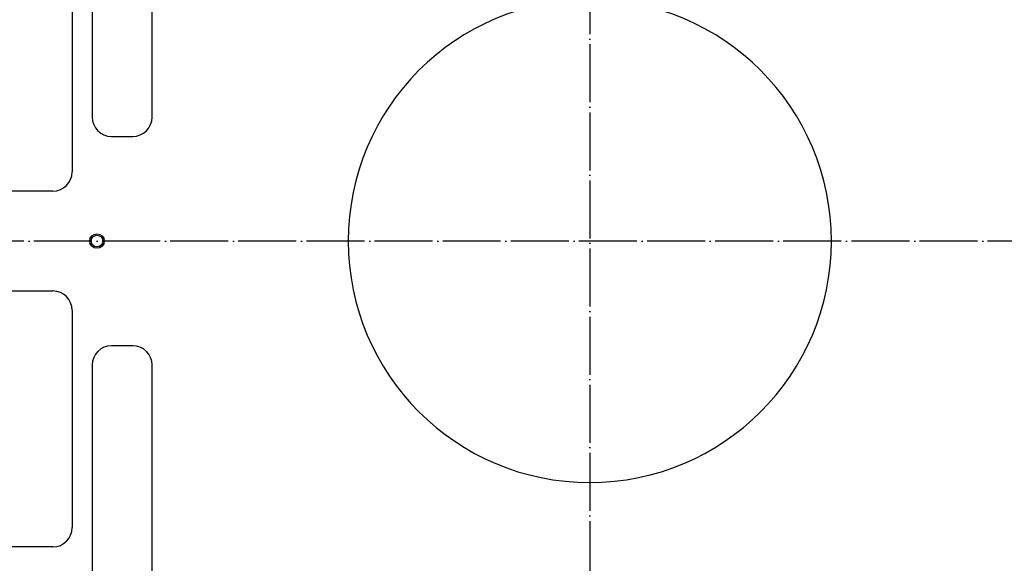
# Model space of a CAD drawing. Extents: x -1765 to 4890, y -3431 to 1272.
# Tile 65 of 189: x -238 to -34, y -1789 to -1676. Entities that reach past the tile are written whole.
import ezdxf

# ---------------------------------------------------------------- set-up
doc = ezdxf.new("R2010")
doc.units = 0
doc.linetypes.add('DOT_CENTER', pattern=[14, 12, -1, 0, -1])
doc.layers.get('0').update_dxf_attribs({"linetype": 'CONTINUOUS'})
doc.layers.add('1', color=7, linetype='CONTINUOUS')

# ---------------------------------------------------------------- blocks, each defined once
blk = doc.blocks.new('HEADPLATE_TSK__243', base_point=(-521.37, -2707.76))
at = {"layer": '1', "color": 1, "linetype": 'DOT_CENTER'}
for p, q in [((-120, -1483.75), (-120, -1960)), ((228.15, -1721.88), (-358.12, -1721.88))]:
    blk.add_line(p, q, dxfattribs=at)
blk = doc.blocks.new('E7018-24101__301', base_point=(116.8, -1421.88))
at = {"color": 1, "linetype": 'CONTINUOUS'}
for p, q in [((-210.6, -1696.22), (-210.6, -1600.22)), ((-223, -1652.22), (-223, -1696.22)), ((-227.14, -1662.55), (-227.14, -1707.55)), ((-219, -1700.22), (-214.6, -1700.22)), ((-231.14, -1711.55), (-323.82, -1711.55)), ((-323.82, -1732.21), (-231.14, -1732.21)), ((-227.14, -1736.21), (-227.14, -1781.21)), ((-214.6, -1743.54), (-219, -1743.54)), ((-223, -1747.54), (-223, -1791.54)), ((-210.6, -1843.54), (-210.6, -1747.54)), ((-231.14, -1785.21), (-323.82, -1785.21))]:
    blk.add_line(p, q, dxfattribs=at)
for radius in [1.5, 1.2]:
    blk.add_circle((-222, -1721.88), radius, dxfattribs=at)
for centre, radius, start, end in [((-120, -1721.88), 50, 0, 180), ((-219, -1696.22), 4, 180, -90), ((-214.6, -1696.22), 4, -90, 0), ((-231.14, -1707.55), 4, -90, 0), ((-120, -1721.88), 50, 180, 0), ((-231.14, -1736.21), 4, 0, 90), ((-219, -1747.54), 4, 90, 180), ((-214.6, -1747.54), 4, 0, 90), ((-231.14, -1781.21), 4, -90, 0)]:
    blk.add_arc(centre, radius, start, end, dxfattribs=at)
blk = doc.blocks.new('BUSHING_E7018-21701_1__302', base_point=(-182, -1613.88))
at = {"color": 1, "linetype": 'CONTINUOUS'}
blk.add_arc((-187, -1618.88), 5, -90, 90, dxfattribs=at)
blk = doc.blocks.new('BUSHING_E7018-21702_1__303', base_point=(-48.5, -1613.88))
at = {"color": 1, "linetype": 'CONTINUOUS'}
for radius, start, end in [(5, 90, -90), (4.5, 15, 41.8103), (4.5, -41.8103, 15)]:
    blk.add_arc((-53, -1618.88), radius, start, end, dxfattribs=at)
blk = doc.blocks.new('BUSHING_E7018-21701_2__304', base_point=(-182, -1819.88))
at = {"color": 1, "linetype": 'CONTINUOUS'}
blk.add_arc((-187, -1824.88), 5, -90, 90, dxfattribs=at)
blk = doc.blocks.new('BUSHING_E7018-21702_2__305', base_point=(-48.5, -1819.88))
at = {"color": 1, "linetype": 'CONTINUOUS'}
for radius, start, end in [(5, 90, -90), (4.5, 15, 41.8103), (4.5, -41.8103, 15)]:
    blk.add_arc((-53, -1824.88), radius, start, end, dxfattribs=at)
blk = doc.blocks.new('BUSHINGS_POGOTOWER__306', base_point=(-48.5, -1613.88))
for name, p in [('BUSHING_E7018-21701_1__302', (-182, -1613.88)), ('BUSHING_E7018-21702_1__303', (-48.5, -1613.88)), ('BUSHING_E7018-21701_2__304', (-182, -1819.88)), ('BUSHING_E7018-21702_2__305', (-48.5, -1819.88))]:
    blk.add_blockref(name, p)
blk = doc.blocks.new('SMALLPARTS__361', base_point=(130.3, -1381.88))
blk.add_blockref('BUSHINGS_POGOTOWER__306', (-48.5, -1613.88))
blk = doc.blocks.new('E7018-64101__362', base_point=(130.3, -1381.88))
for name, p in [('SMALLPARTS__361', (130.3, -1381.88)), ('E7018-24101__301', (116.8, -1421.88))]:
    blk.add_blockref(name, p)
blk = doc.blocks.new('DUT_BOARD__363', base_point=(87.82, -1437.57))
at = {"color": 1, "linetype": 'CONTINUOUS'}
for p, q in [((-227.14, -1662.55), (-227.14, -1707.55)), ((-231.14, -1711.55), (-323.82, -1711.55)), ((-323.82, -1732.21), (-231.14, -1732.21)), ((-227.14, -1736.21), (-227.14, -1781.21)), ((-231.14, -1785.21), (-323.82, -1785.21))]:
    blk.add_line(p, q, dxfattribs=at)
for centre, radius, start, end in [((-120, -1721.88), 50, 0, 180), ((-231.14, -1707.55), 4, -90, 0), ((-120, -1721.88), 50, 180, 0), ((-231.14, -1736.21), 4, 0, 90), ((-231.14, -1781.21), 4, -90, 0)]:
    blk.add_arc(centre, radius, start, end, dxfattribs=at)
blk = doc.blocks.new('STIFF_ASSY_DUTBD__364', base_point=(130.3, -1381.88))
for name, p in [('E7018-64101__362', (130.3, -1381.88)), ('DUT_BOARD__363', (87.82, -1437.57))]:
    blk.add_blockref(name, p)
blk = doc.blocks.new('A1__442', base_point=(130.3, -1381.88))
blk.add_blockref('STIFF_ASSY_DUTBD__364', (130.3, -1381.88))
blk = doc.blocks.new('FRONT1__443', base_point=(132.36, -1381.88))
blk.add_blockref('A1__442', (130.3, -1381.88))
blk = doc.blocks.new('L1__444', base_point=(132.36, -1381.88))
blk.add_blockref('FRONT1__443', (132.36, -1381.88))

msp = doc.modelspace()

# ---------------------------------------------------------------- block references
msp.add_blockref('L1__444', (132.36, -1381.88))
at = {"layer": '1'}
msp.add_blockref('HEADPLATE_TSK__243', (-521.37, -2707.76), dxfattribs=at)

doc.saveas('drawing.dxf')
